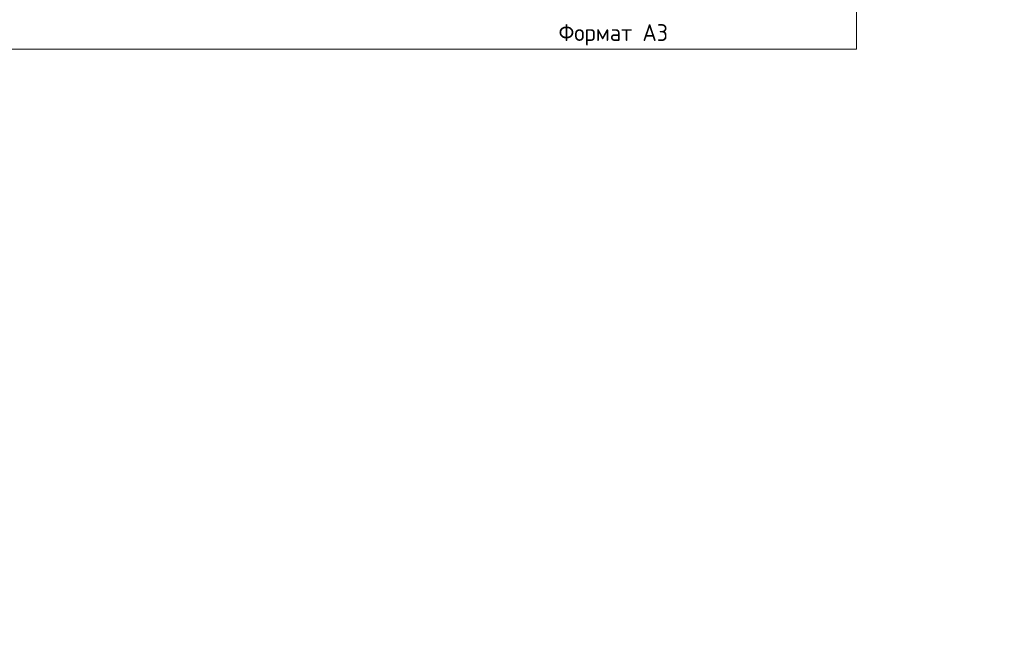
# Model space of a CAD drawing. Header units: millimetres. Extents: x 369815 to 1481759, y -423071 to -27917.
# Tile 164 of 256: x 527565 to 542256, y -149068 to -139765. Entities that reach past the tile are written whole.
import ezdxf

# ---------------------------------------------------------------- set-up
doc = ezdxf.new("R2010")
doc.units = ezdxf.units.MM
doc.layers.add('Текст', color=7, linetype='Continuous', lineweight=25)
doc.layers.add('ТОНКИЕ', color=7, linetype='Continuous', lineweight=9)
doc.styles.add('style1', font='GOST_Common.ttf', dxfattribs={"height": 500})
doc.styles.add('ГОСТ', font='GOST_Common.ttf')

# ---------------------------------------------------------------- blocks, each defined once
blk = doc.blocks.new('*U78')
at = {"layer": 'ТОНКИЕ'}
blk.add_lwpolyline([(0, 0), (420, 0), (420, 297), (0, 297)], close=True, dxfattribs=at)
at = {"layer": 'Текст', "style": 'style1'}
blk.add_text('Формат А3', height=2.5, dxfattribs=at).set_placement((375.57, 1.2))

msp = doc.modelspace()

# ---------------------------------------------------------------- block references
at = {"xscale": 100, "yscale": 100, "zscale": 100}
msp.add_blockref('*U78', (498047.9, -140202.7, 3100), dxfattribs=at)

# ---------------------------------------------------------------- texts
at = {"layer": 'Текст', "color": 7, "attachment_point": 1, "style": 'ГОСТ'}
for s, width, heights, insert, char_height in [('\\pi594.35517;{\\fTimes New Roman|b0|i0|c204|p18;\\C256;Строительство жилого комплекса со  встроенными помещениями \\P\\pi1441.86779;общественного-делового, коммерческого назначения и \\P\\pi41.3631;поликлиническим учреждением по адресу: г. Чита, ул. 1-я Коллективная}', 11543.072, [0], (385358.2, -144599.1), 250), ('\\pi594.35517;{\\fTimes New Roman|b0|i0|c204|p18;\\C256;Строительство жилого комплекса со  встроенными помещениями \\P\\pi1441.86779;общественного-делового, коммерческого назначения и \\P\\pi41.3631;поликлиническим учреждением по адресу: г. Чита, ул. 1-я Коллективная}', 11543.072, [0], (417570.6, -145367.8), 250), ('\\pi389.01406;{\\fTimes New Roman|b0|i0|c204|p18;\\C256;«Жилой дом со встроенными помещениями \\P\\pi641.91601;общественно-делового и коммерческого \\P\\pi302.06381;назначения на первом этаже здания», поз. 3.1\\P}', 7000, [1500], (385084.7, -146128.6), 225), ('\\pi389.01406;{\\fTimes New Roman|b0|i0|c204|p18;\\C256;«Жилой дом со встроенными помещениями \\P\\pi641.91601;общественно-делового и коммерческого \\P\\pi302.06381;назначения на первом этаже здания», поз. 3.1\\P}', 7000, [1500], (417297, -146897.3), 225)]:
    msp.add_mtext_dynamic_manual_height_columns(s, width=width, gutter_width=12.5, heights=heights, dxfattribs=dict(at, insert=insert, char_height=char_height))

doc.saveas('drawing.dxf')
